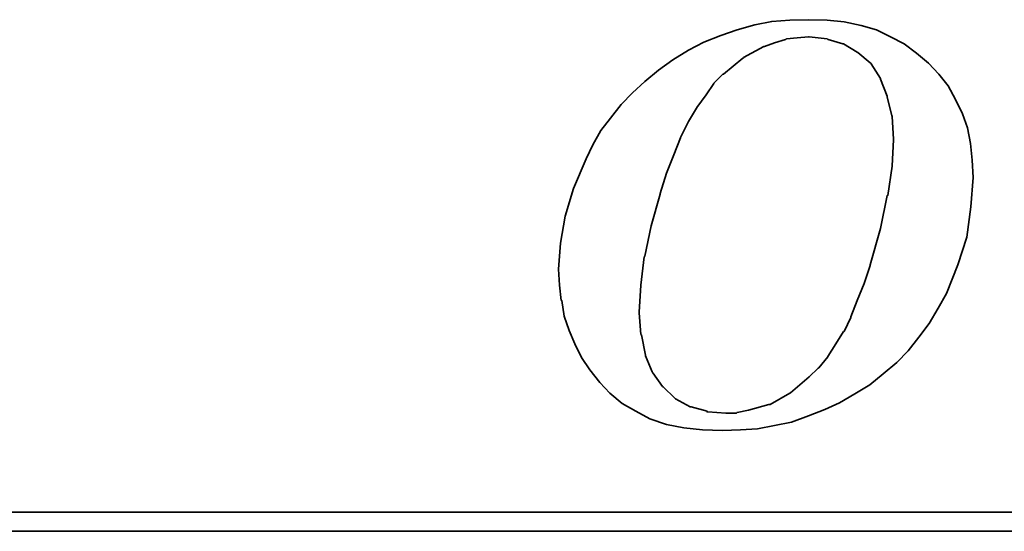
# Model space of a CAD drawing. Extents: x 19 to 174, y 58 to 139.
# Tile 36 of 52: x 152.29 to 156.28, y 97.42 to 99.5. Entities that reach past the tile are written whole.
import ezdxf

# ---------------------------------------------------------------- set-up
doc = ezdxf.new("R2010")
doc.units = 0
doc.header["$LTSCALE"] = 5
doc.header["$MEASUREMENT"] = 0
doc.layers.add('DIM', color=4, linetype='CONTINUOUS')
doc.layers.add('layer 1', color=7, linetype='CONTINUOUS')

# ---------------------------------------------------------------- blocks, each defined once
blk = doc.blocks.new('TBI MOTION logo(完整正式版)')
at = {"layer": 'layer 1', "color": 22, "lineweight": 35}
for points, knots in [([(-11.34375, -6.98375), (-11.34375, -6.98375), (-10.91375, -7.43875), (-10.91375, -7.43875), (-10.91375, -7.43875), (-10.91375, -7.43875), (-10.38625, -7.87125), (-10.38625, -7.87125), (-10.38625, -7.87125), (-10.38625, -7.87125), (-9.81125, -8.20375), (-9.81125, -8.20375), (-9.81125, -8.20375), (-9.81125, -8.20375), (-9.21125, -8.51875), (-9.21125, -8.51875), (-9.21125, -8.51875), (-9.21125, -8.51875), (-8.51625, -8.75875), (-8.51625, -8.75875), (-8.51625, -8.75875), (-8.51625, -8.75875), (-7.77125, -8.90375), (-7.77125, -8.90375), (-7.77125, -8.90375), (-7.77125, -8.90375), (-6.97875, -8.99875), (-6.97875, -8.99875), (-6.97875, -8.99875), (-6.97875, -8.99875), (-6.14125, -9.02375), (-6.14125, -9.02375), (-6.14125, -9.02375), (-6.14125, -9.02375), (-5.37125, -8.99875), (-5.37125, -8.99875), (-5.37125, -8.99875), (-5.37125, -8.99875), (-4.65375, -8.94875), (-4.65375, -8.94875), (-4.65375, -8.94875), (-4.65375, -8.94875), (-3.93375, -8.80625), (-3.93375, -8.80625), (-3.93375, -8.80625), (-3.93375, -8.80625), (-3.21375, -8.66375), (-3.21375, -8.66375), (-3.21375, -8.66375), (-3.21375, -8.66375), (-2.49375, -8.39875), (-2.49375, -8.39875), (-2.49375, -8.39875), (-2.49375, -8.39875), (-1.79875, -8.13375), (-1.79875, -8.13375), (-1.79875, -8.13375), (-1.79875, -8.13375), (-1.17375, -7.84375), (-1.17375, -7.84375), (-1.17375, -7.84375), (-1.17375, -7.84375), (-0.52375, -7.46375), (-0.52375, -7.46375), (-0.52375, -7.46375), (-0.52375, -7.46375), (0.10124, -7.07875), (0.10124, -7.07875), (0.10124, -7.07875), (0.10124, -7.07875), (0.67625, -6.62375), (0.67625, -6.62375), (0.67625, -6.62375), (0.67625, -6.62375), (1.24874, -6.14375), (1.24874, -6.14375), (1.24874, -6.14375), (1.24874, -6.14375), (1.72874, -5.64125), (1.72874, -5.64125), (1.72874, -5.64125), (1.72874, -5.64125), (2.18624, -5.06375), (2.18624, -5.06375), (2.18624, -5.06375), (2.18624, -5.06375), (2.61625, -4.48874), (2.61625, -4.48874), (2.61625, -4.48874), (2.61625, -4.48874), (3.00125, -3.83874), (3.00125, -3.83874), (3.00125, -3.83874), (3.00125, -3.83874), (3.36124, -3.21374), (3.36124, -3.21374), (3.36124, -3.21374), (3.36124, -3.21374), (3.84374, -1.99125), (3.84374, -1.99125), (3.84374, -1.99125), (3.84374, -1.99125), (4.22625, -0.81875), (4.22625, -0.81875), (4.22625, -0.81875), (4.22625, -0.81875), (4.39125, 0.45624), (4.39125, 0.45624), (4.39125, 0.45624), (4.39125, 0.45624), (4.48874, 1.70124), (4.48874, 1.70124), (4.48874, 1.70124), (4.48874, 1.70124), (4.43874, 2.44625), (4.43874, 2.44625), (4.43874, 2.44625), (4.43874, 2.44625), (4.36874, 3.14125), (4.36874, 3.14125), (4.36874, 3.14125), (4.36874, 3.14125), (4.25125, 3.81125), (4.25125, 3.81125), (4.25125, 3.81125), (4.25125, 3.81125), (4.03124, 4.41125), (4.03124, 4.41125), (4.03124, 4.41125), (4.03124, 4.41125), (3.74374, 5.01125), (3.74374, 5.01125), (3.74374, 5.01125), (3.74374, 5.01125), (3.43124, 5.58875), (3.43124, 5.58875), (3.43124, 5.58875), (3.43124, 5.58875), (3.02625, 6.09125), (3.02625, 6.09125), (3.02625, 6.09125), (3.02625, 6.09125), (2.59374, 6.54875), (2.59374, 6.54875), (2.59374, 6.54875), (2.59374, 6.54875), (2.09124, 6.98125), (2.09124, 6.98125), (2.09124, 6.98125), (2.09124, 6.98125), (1.56124, 7.36625), (1.56124, 7.36625), (1.56124, 7.36625), (1.56124, 7.36625), (0.98624, 7.67625), (0.98624, 7.67625), (0.98624, 7.67625), (0.98624, 7.67625), (0.38624, 7.96375), (0.38624, 7.96375), (0.38624, 7.96375), (0.38624, 7.96375), (-0.25875, 8.15625), (-0.25875, 8.15625), (-0.25875, 8.15625), (-0.25875, 8.15625), (-0.98125, 8.30125), (-0.98125, 8.30125), (-0.98125, 8.30125), (-0.98125, 8.30125), (-1.70124, 8.37125), (-1.70124, 8.37125), (-1.70124, 8.37125), (-1.70124, 8.37125), (-2.49375, 8.39624), (-2.49375, 8.39624), (-2.49375, 8.39624), (-2.49375, 8.39624), (-3.28625, 8.37125), (-3.28625, 8.37125), (-3.28625, 8.37125), (-3.28625, 8.37125), (-4.05125, 8.32125), (-4.05125, 8.32125), (-4.05125, 8.32125), (-4.05125, 8.32125), (-4.77375, 8.18125), (-4.77375, 8.18125), (-4.77375, 8.18125), (-4.77375, 8.18125), (-5.51625, 7.96375), (-5.51625, 7.96375), (-5.51625, 7.96375), (-5.51625, 7.96375), (-6.21125, 7.72625), (-6.21125, 7.72625), (-6.21125, 7.72625), (-6.21125, 7.72625), (-6.92875, 7.43625), (-6.92875, 7.43625), (-6.92875, 7.43625), (-6.92875, 7.43625), (-7.57875, 7.10125), (-7.57875, 7.10125), (-7.57875, 7.10125), (-7.57875, 7.10125), (-8.24875, 6.69125), (-8.24875, 6.69125), (-8.24875, 6.69125), (-8.24875, 6.69125), (-8.84875, 6.26125), (-8.84875, 6.26125), (-8.84875, 6.26125), (-8.84875, 6.26125), (-9.42625, 5.78125), (-9.42625, 5.78125), (-9.42625, 5.78125), (-9.42625, 5.78125), (-9.95375, 5.30125), (-9.95375, 5.30125), (-9.95375, 5.30125), (-9.95375, 5.30125), (-10.43375, 4.79624), (-10.43375, 4.79624), (-10.43375, 4.79624), (-10.43375, 4.79624), (-10.88875, 4.22125), (-10.88875, 4.22125), (-10.88875, 4.22125), (-10.88875, 4.22125), (-11.29875, 3.69375), (-11.29875, 3.69375), (-11.29875, 3.69375), (-11.29875, 3.69375), (-11.63375, 3.09125), (-11.63375, 3.09125), (-11.63375, 3.09125), (-11.63375, 3.09125), (-11.91875, 2.49625), (-11.91875, 2.49625), (-11.91875, 2.49625), (-11.91875, 2.49625), (-12.44875, 1.24625), (-12.44875, 1.24625), (-12.44875, 1.24625), (-12.44875, 1.24625), (-12.80875, 0.06874), (-12.80875, 0.06874), (-12.80875, 0.06874), (-12.80875, 0.06874), (-12.99875, -1.07875), (-12.99875, -1.07875), (-12.99875, -1.07875), (-12.99875, -1.07875), (-13.09375, -2.18375), (-13.09375, -2.18375), (-13.09375, -2.18375), (-13.09375, -2.18375), (-13.04875, -2.85375), (-13.04875, -2.85375), (-13.04875, -2.85375), (-13.04875, -2.85375), (-12.97375, -3.50375), (-12.97375, -3.50375), (-12.97375, -3.50375), (-12.97375, -3.50375), (-12.95375, -3.50375), (-12.95375, -3.50375), (-12.95375, -3.50375), (-12.95375, -3.50375), (-12.85375, -4.17375), (-12.85375, -4.17375), (-12.85375, -4.17375), (-12.85375, -4.17375), (-12.63875, -4.77624), (-12.63875, -4.77624), (-12.63875, -4.77624), (-12.63875, -4.77624), (-12.39875, -5.35125), (-12.39875, -5.35125), (-12.39875, -5.35125), (-12.39875, -5.35125), (-12.11375, -5.92875), (-12.11375, -5.92875), (-12.11375, -5.92875), (-12.11375, -5.92875), (-11.75375, -6.45375), (-11.75375, -6.45375), (-11.75375, -6.45375), (-11.75375, -6.45375), (-11.34375, -6.98375), (-11.34375, -6.98375)], [0, 0, 0, 0, 0.01369863, 0.01369863, 0.01369863, 0.01369863, 0.02739726, 0.02739726, 0.02739726, 0.02739726, 0.04109589, 0.04109589, 0.04109589, 0.04109589, 0.05479452, 0.05479452, 0.05479452, 0.05479452, 0.06849315, 0.06849315, 0.06849315, 0.06849315, 0.08219178, 0.08219178, 0.08219178, 0.08219178, 0.09589041, 0.09589041, 0.09589041, 0.09589041, 0.10958904, 0.10958904, 0.10958904, 0.10958904, 0.12328767, 0.12328767, 0.12328767, 0.12328767, 0.1369863, 0.1369863, 0.1369863, 0.1369863, 0.15068493, 0.15068493, 0.15068493, 0.15068493, 0.16438356, 0.16438356, 0.16438356, 0.16438356, 0.17808219, 0.17808219, 0.17808219, 0.17808219, 0.19178082, 0.19178082, 0.19178082, 0.19178082, 0.20547945, 0.20547945, 0.20547945, 0.20547945, 0.21917808, 0.21917808, 0.21917808, 0.21917808, 0.23287671, 0.23287671, 0.23287671, 0.23287671, 0.24657534, 0.24657534, 0.24657534, 0.24657534, 0.26027397, 0.26027397, 0.26027397, 0.26027397, 0.2739726, 0.2739726, 0.2739726, 0.2739726, 0.28767123, 0.28767123, 0.28767123, 0.28767123, 0.30136986, 0.30136986, 0.30136986, 0.30136986, 0.31506849, 0.31506849, 0.31506849, 0.31506849, 0.32876712, 0.32876712, 0.32876712, 0.32876712, 0.34246575, 0.34246575, 0.34246575, 0.34246575, 0.35616438, 0.35616438, 0.35616438, 0.35616438, 0.36986301, 0.36986301, 0.36986301, 0.36986301, 0.38356164, 0.38356164, 0.38356164, 0.38356164, 0.39726027, 0.39726027, 0.39726027, 0.39726027, 0.4109589, 0.4109589, 0.4109589, 0.4109589, 0.42465753, 0.42465753, 0.42465753, 0.42465753, 0.43835616, 0.43835616, 0.43835616, 0.43835616, 0.45205479, 0.45205479, 0.45205479, 0.45205479, 0.46575342, 0.46575342, 0.46575342, 0.46575342, 0.47945205, 0.47945205, 0.47945205, 0.47945205, 0.49315068, 0.49315068, 0.49315068, 0.49315068, 0.50684932, 0.50684932, 0.50684932, 0.50684932, 0.52054795, 0.52054795, 0.52054795, 0.52054795, 0.53424658, 0.53424658, 0.53424658, 0.53424658, 0.54794521, 0.54794521, 0.54794521, 0.54794521, 0.56164384, 0.56164384, 0.56164384, 0.56164384, 0.57534247, 0.57534247, 0.57534247, 0.57534247, 0.5890411, 0.5890411, 0.5890411, 0.5890411, 0.60273973, 0.60273973, 0.60273973, 0.60273973, 0.61643836, 0.61643836, 0.61643836, 0.61643836, 0.63013699, 0.63013699, 0.63013699, 0.63013699, 0.64383562, 0.64383562, 0.64383562, 0.64383562, 0.65753425, 0.65753425, 0.65753425, 0.65753425, 0.67123288, 0.67123288, 0.67123288, 0.67123288, 0.68493151, 0.68493151, 0.68493151, 0.68493151, 0.69863014, 0.69863014, 0.69863014, 0.69863014, 0.71232877, 0.71232877, 0.71232877, 0.71232877, 0.7260274, 0.7260274, 0.7260274, 0.7260274, 0.73972603, 0.73972603, 0.73972603, 0.73972603, 0.75342466, 0.75342466, 0.75342466, 0.75342466, 0.76712329, 0.76712329, 0.76712329, 0.76712329, 0.78082192, 0.78082192, 0.78082192, 0.78082192, 0.79452055, 0.79452055, 0.79452055, 0.79452055, 0.80821918, 0.80821918, 0.80821918, 0.80821918, 0.82191781, 0.82191781, 0.82191781, 0.82191781, 0.83561644, 0.83561644, 0.83561644, 0.83561644, 0.84931507, 0.84931507, 0.84931507, 0.84931507, 0.8630137, 0.8630137, 0.8630137, 0.8630137, 0.87671233, 0.87671233, 0.87671233, 0.87671233, 0.89041096, 0.89041096, 0.89041096, 0.89041096, 0.90410959, 0.90410959, 0.90410959, 0.90410959, 0.91780822, 0.91780822, 0.91780822, 0.91780822, 0.93150685, 0.93150685, 0.93150685, 0.93150685, 0.94520548, 0.94520548, 0.94520548, 0.94520548, 0.95890411, 0.95890411, 0.95890411, 0.95890411, 0.97260274, 0.97260274, 0.97260274, 0.97260274, 0.98630137, 0.98630137, 0.98630137, 0.98630137, 1, 1, 1, 1]), ([(-8.77875, 1.03124), (-8.77875, 1.03124), (-8.51625, 1.89625), (-8.51625, 1.89625), (-8.51625, 1.89625), (-8.51625, 1.89625), (-8.20375, 2.66375), (-8.20375, 2.66375), (-8.20375, 2.66375), (-8.20375, 2.66375), (-7.91625, 3.38125), (-7.91625, 3.38125), (-7.91625, 3.38125), (-7.91625, 3.38125), (-7.91625, 3.40624), (-7.91625, 3.40624), (-7.91625, 3.40624), (-7.91625, 3.40624), (-7.57875, 4.07624), (-7.57875, 4.07624), (-7.57875, 4.07624), (-7.57875, 4.07624), (-7.24375, 4.65125), (-7.24375, 4.65125), (-7.24375, 4.65125), (-7.24375, 4.65125), (-7.21875, 4.65125), (-7.21875, 4.65125), (-7.21875, 4.65125), (-7.21875, 4.65125), (-7.21875, 4.67624), (-7.21875, 4.67624), (-7.21875, 4.67624), (-7.21875, 4.67624), (-6.83625, 5.20375), (-6.83625, 5.20375), (-6.83625, 5.20375), (-6.83625, 5.20375), (-6.49875, 5.68625), (-6.49875, 5.68625), (-6.49875, 5.68625), (-6.49875, 5.68625), (-6.49875, 5.70625), (-6.49875, 5.70625), (-6.49875, 5.70625), (-6.49875, 5.70625), (-6.11625, 6.09125), (-6.11625, 6.09125), (-6.11625, 6.09125), (-6.11625, 6.09125), (-6.09125, 6.09125), (-6.09125, 6.09125), (-6.09125, 6.09125), (-6.09125, 6.09125), (-5.27375, 6.76625), (-5.27375, 6.76625), (-5.27375, 6.76625), (-5.27375, 6.76625), (-5.24875, 6.76625), (-5.24875, 6.76625), (-5.24875, 6.76625), (-5.24875, 6.76625), (-5.24875, 6.78625), (-5.24875, 6.78625), (-5.24875, 6.78625), (-5.24875, 6.78625), (-4.38875, 7.26624), (-4.38875, 7.26624), (-4.38875, 7.26624), (-4.38875, 7.26624), (-4.36125, 7.26624), (-4.36125, 7.26624), (-4.36125, 7.26624), (-4.36125, 7.26624), (-3.93375, 7.41125), (-3.93375, 7.41125), (-3.93375, 7.41125), (-3.93375, 7.41125), (-3.47375, 7.55625), (-3.47375, 7.55625), (-3.47375, 7.55625), (-3.47375, 7.55625), (-3.45375, 7.55625), (-3.45375, 7.55625), (-3.45375, 7.55625), (-3.45375, 7.55625), (-3.42875, 7.58124), (-3.42875, 7.58124), (-3.42875, 7.58124), (-3.42875, 7.58124), (-2.97375, 7.62625), (-2.97375, 7.62625), (-2.97375, 7.62625), (-2.97375, 7.62625), (-2.49375, 7.67625), (-2.49375, 7.67625), (-2.49375, 7.67625), (-2.49375, 7.67625), (-2.46875, 7.67625), (-2.46875, 7.67625), (-2.46875, 7.67625), (-2.46875, 7.67625), (-1.70124, 7.58124), (-1.70124, 7.58124), (-1.70124, 7.58124), (-1.70124, 7.58124), (-1.67875, 7.55625), (-1.67875, 7.55625), (-1.67875, 7.55625), (-1.67875, 7.55625), (-1.65375, 7.55625), (-1.65375, 7.55625), (-1.65375, 7.55625), (-1.65375, 7.55625), (-1.03125, 7.36625), (-1.03125, 7.36625), (-1.03125, 7.36625), (-1.03125, 7.36625), (-1.00625, 7.36625), (-1.00625, 7.36625), (-1.00625, 7.36625), (-1.00625, 7.36625), (-0.43124, 7.02624), (-0.43124, 7.02624), (-0.43124, 7.02624), (-0.43124, 7.02624), (-0.40625, 7.00624), (-0.40625, 7.00624), (-0.40625, 7.00624), (-0.40625, 7.00624), (0.12124, 6.57124), (0.12124, 6.57124), (0.12124, 6.57124), (0.12124, 6.57124), (0.14624, 6.54875), (0.14624, 6.54875), (0.14624, 6.54875), (0.14624, 6.54875), (0.17124, 6.52375), (0.17124, 6.52375), (0.17124, 6.52375), (0.17124, 6.52375), (0.55625, 5.89875), (0.55625, 5.89875), (0.55625, 5.89875), (0.55625, 5.89875), (0.55625, 5.87625), (0.55625, 5.87625), (0.55625, 5.87625), (0.55625, 5.87625), (0.84124, 5.15625), (0.84124, 5.15625), (0.84124, 5.15625), (0.84124, 5.15625), (0.84124, 5.13125), (0.84124, 5.13125), (0.84124, 5.13125), (0.84124, 5.13125), (1.03624, 4.31875), (1.03624, 4.31875), (1.03624, 4.31875), (1.03624, 4.31875), (1.05624, 4.31875), (1.05624, 4.31875), (1.05624, 4.31875), (1.05624, 4.31875), (1.05624, 4.29125), (1.05624, 4.29125), (1.05624, 4.29125), (1.05624, 4.29125), (1.10625, 3.33125), (1.10625, 3.33125), (1.10625, 3.33125), (1.10625, 3.33125), (1.10625, 3.30875), (1.10625, 3.30875), (1.10625, 3.30875), (1.10625, 3.30875), (1.05624, 2.20624), (1.05624, 2.20624), (1.05624, 2.20624), (1.05624, 2.20624), (1.05624, 2.18124), (1.05624, 2.18124), (1.05624, 2.18124), (1.05624, 2.18124), (0.86624, 0.93624), (0.86624, 0.93624), (0.86624, 0.93624), (0.86624, 0.93624), (0.84124, 0.93624), (0.84124, 0.93624), (0.84124, 0.93624), (0.84124, 0.93624), (0.55625, -0.45874), (0.55625, -0.45874), (0.55625, -0.45874), (0.55625, -0.45874), (0.12124, -1.99125), (0.12124, -1.99125), (0.12124, -1.99125), (0.12124, -1.99125), (0.12124, -2.01874), (0.12124, -2.01874), (0.12124, -2.01874), (0.12124, -2.01874), (-0.13874, -2.78375), (-0.13874, -2.78375), (-0.13874, -2.78375), (-0.13874, -2.78375), (-0.43124, -3.50375), (-0.43124, -3.50375), (-0.43124, -3.50375), (-0.43124, -3.50375), (-0.69375, -4.19875), (-0.69375, -4.19875), (-0.69375, -4.19875), (-0.69375, -4.19875), (-0.69375, -4.22375), (-0.69375, -4.22375), (-0.69375, -4.22375), (-0.69375, -4.22375), (-0.98125, -4.82374), (-0.98125, -4.82374), (-0.98125, -4.82374), (-0.98125, -4.82374), (-1.00625, -4.82374), (-1.00625, -4.82374), (-1.00625, -4.82374), (-1.00625, -4.82374), (-1.33875, -5.35125), (-1.33875, -5.35125), (-1.33875, -5.35125), (-1.33875, -5.35125), (-1.67875, -5.87875), (-1.67875, -5.87875), (-1.67875, -5.87875), (-1.67875, -5.87875), (-1.67875, -5.90375), (-1.67875, -5.90375), (-1.67875, -5.90375), (-1.67875, -5.90375), (-2.05875, -6.35875), (-2.05875, -6.35875), (-2.05875, -6.35875), (-2.05875, -6.35875), (-2.08375, -6.38375), (-2.08375, -6.38375), (-2.08375, -6.38375), (-2.08375, -6.38375), (-2.46875, -6.74375), (-2.46875, -6.74375), (-2.46875, -6.74375), (-2.46875, -6.74375), (-3.25875, -7.41625), (-3.25875, -7.41625), (-3.25875, -7.41625), (-3.25875, -7.41625), (-3.28625, -7.43875), (-3.28625, -7.43875), (-3.28625, -7.43875), (-3.28625, -7.43875), (-4.12375, -7.91875), (-4.12375, -7.91875), (-4.12375, -7.91875), (-4.12375, -7.91875), (-4.14875, -7.91875), (-4.14875, -7.91875), (-4.14875, -7.91875), (-4.14875, -7.91875), (-4.17125, -7.91875), (-4.17125, -7.91875), (-4.17125, -7.91875), (-4.17125, -7.91875), (-5.03375, -8.15875), (-5.03375, -8.15875), (-5.03375, -8.15875), (-5.03375, -8.15875), (-5.51625, -8.25625), (-5.51625, -8.25625), (-5.51625, -8.25625), (-5.51625, -8.25625), (-5.54125, -8.27875), (-5.54125, -8.27875), (-5.54125, -8.27875), (-5.54125, -8.27875), (-5.56375, -8.27875), (-5.56375, -8.27875), (-5.56375, -8.27875), (-5.56375, -8.27875), (-5.99625, -8.27875), (-5.99625, -8.27875), (-5.99625, -8.27875), (-5.99625, -8.27875), (-6.76375, -8.23125), (-6.76375, -8.23125), (-6.76375, -8.23125), (-6.76375, -8.23125), (-6.78875, -8.23125), (-6.78875, -8.23125), (-6.78875, -8.23125), (-6.78875, -8.23125), (-6.78875, -8.20375), (-6.78875, -8.20375), (-6.78875, -8.20375), (-6.78875, -8.20375), (-7.45875, -8.01375), (-7.45875, -8.01375), (-7.45875, -8.01375), (-7.45875, -8.01375), (-7.48375, -8.01375), (-7.48375, -8.01375), (-7.48375, -8.01375), (-7.48375, -8.01375), (-7.50875, -8.01375), (-7.50875, -8.01375), (-7.50875, -8.01375), (-7.50875, -8.01375), (-8.13125, -7.67875), (-8.13125, -7.67875), (-8.13125, -7.67875), (-8.13125, -7.67875), (-8.15625, -7.65375), (-8.15625, -7.65375), (-8.15625, -7.65375), (-8.15625, -7.65375), (-8.65875, -7.17375), (-8.65875, -7.17375), (-8.65875, -7.17375), (-8.65875, -7.17375), (-8.68375, -7.14875), (-8.68375, -7.14875), (-8.68375, -7.14875), (-8.68375, -7.14875), (-9.08875, -6.57375), (-9.08875, -6.57375), (-9.08875, -6.57375), (-9.08875, -6.57375), (-9.11375, -6.54875), (-9.11375, -6.54875), (-9.11375, -6.54875), (-9.11375, -6.54875), (-9.11375, -6.52875), (-9.11375, -6.52875), (-9.11375, -6.52875), (-9.11375, -6.52875), (-9.40375, -5.85375), (-9.40375, -5.85375), (-9.40375, -5.85375), (-9.40375, -5.85375), (-9.40375, -5.82875), (-9.40375, -5.82875), (-9.40375, -5.82875), (-9.40375, -5.82875), (-9.56875, -4.96875), (-9.56875, -4.96875), (-9.56875, -4.96875), (-9.56875, -4.96875), (-9.59375, -4.94375), (-9.59375, -4.94375), (-9.59375, -4.94375), (-9.59375, -4.94375), (-9.66375, -4.03375), (-9.66375, -4.03375), (-9.66375, -4.03375), (-9.66375, -4.03375), (-9.66375, -4.00875), (-9.66375, -4.00875), (-9.66375, -4.00875), (-9.66375, -4.00875), (-9.59375, -2.85375), (-9.59375, -2.85375), (-9.59375, -2.85375), (-9.59375, -2.85375), (-9.45125, -1.65875), (-9.45125, -1.65875), (-9.45125, -1.65875), (-9.45125, -1.65875), (-9.42625, -1.63375), (-9.42625, -1.63375), (-9.42625, -1.63375), (-9.42625, -1.63375), (-9.16125, -0.33875), (-9.16125, -0.33875), (-9.16125, -0.33875), (-9.16125, -0.33875), (-8.77875, 1.00624), (-8.77875, 1.00624), (-8.77875, 1.00624), (-8.77875, 1.00624), (-8.77875, 1.03124), (-8.77875, 1.03124)], [0, 0, 0, 0, 0.01020408, 0.01020408, 0.01020408, 0.01020408, 0.02040816, 0.02040816, 0.02040816, 0.02040816, 0.03061224, 0.03061224, 0.03061224, 0.03061224, 0.04081633, 0.04081633, 0.04081633, 0.04081633, 0.05102041, 0.05102041, 0.05102041, 0.05102041, 0.06122449, 0.06122449, 0.06122449, 0.06122449, 0.07142857, 0.07142857, 0.07142857, 0.07142857, 0.08163265, 0.08163265, 0.08163265, 0.08163265, 0.09183673, 0.09183673, 0.09183673, 0.09183673, 0.10204082, 0.10204082, 0.10204082, 0.10204082, 0.1122449, 0.1122449, 0.1122449, 0.1122449, 0.12244898, 0.12244898, 0.12244898, 0.12244898, 0.13265306, 0.13265306, 0.13265306, 0.13265306, 0.14285714, 0.14285714, 0.14285714, 0.14285714, 0.15306122, 0.15306122, 0.15306122, 0.15306122, 0.16326531, 0.16326531, 0.16326531, 0.16326531, 0.17346939, 0.17346939, 0.17346939, 0.17346939, 0.18367347, 0.18367347, 0.18367347, 0.18367347, 0.19387755, 0.19387755, 0.19387755, 0.19387755, 0.20408163, 0.20408163, 0.20408163, 0.20408163, 0.21428571, 0.21428571, 0.21428571, 0.21428571, 0.2244898, 0.2244898, 0.2244898, 0.2244898, 0.23469388, 0.23469388, 0.23469388, 0.23469388, 0.24489796, 0.24489796, 0.24489796, 0.24489796, 0.25510204, 0.25510204, 0.25510204, 0.25510204, 0.26530612, 0.26530612, 0.26530612, 0.26530612, 0.2755102, 0.2755102, 0.2755102, 0.2755102, 0.28571429, 0.28571429, 0.28571429, 0.28571429, 0.29591837, 0.29591837, 0.29591837, 0.29591837, 0.30612245, 0.30612245, 0.30612245, 0.30612245, 0.31632653, 0.31632653, 0.31632653, 0.31632653, 0.32653061, 0.32653061, 0.32653061, 0.32653061, 0.33673469, 0.33673469, 0.33673469, 0.33673469, 0.34693878, 0.34693878, 0.34693878, 0.34693878, 0.35714286, 0.35714286, 0.35714286, 0.35714286, 0.36734694, 0.36734694, 0.36734694, 0.36734694, 0.37755102, 0.37755102, 0.37755102, 0.37755102, 0.3877551, 0.3877551, 0.3877551, 0.3877551, 0.39795918, 0.39795918, 0.39795918, 0.39795918, 0.40816327, 0.40816327, 0.40816327, 0.40816327, 0.41836735, 0.41836735, 0.41836735, 0.41836735, 0.42857143, 0.42857143, 0.42857143, 0.42857143, 0.43877551, 0.43877551, 0.43877551, 0.43877551, 0.44897959, 0.44897959, 0.44897959, 0.44897959, 0.45918367, 0.45918367, 0.45918367, 0.45918367, 0.46938776, 0.46938776, 0.46938776, 0.46938776, 0.47959184, 0.47959184, 0.47959184, 0.47959184, 0.48979592, 0.48979592, 0.48979592, 0.48979592, 0.5, 0.5, 0.5, 0.5, 0.51020408, 0.51020408, 0.51020408, 0.51020408, 0.52040816, 0.52040816, 0.52040816, 0.52040816, 0.53061224, 0.53061224, 0.53061224, 0.53061224, 0.54081633, 0.54081633, 0.54081633, 0.54081633, 0.55102041, 0.55102041, 0.55102041, 0.55102041, 0.56122449, 0.56122449, 0.56122449, 0.56122449, 0.57142857, 0.57142857, 0.57142857, 0.57142857, 0.58163265, 0.58163265, 0.58163265, 0.58163265, 0.59183673, 0.59183673, 0.59183673, 0.59183673, 0.60204082, 0.60204082, 0.60204082, 0.60204082, 0.6122449, 0.6122449, 0.6122449, 0.6122449, 0.62244898, 0.62244898, 0.62244898, 0.62244898, 0.63265306, 0.63265306, 0.63265306, 0.63265306, 0.64285714, 0.64285714, 0.64285714, 0.64285714, 0.65306122, 0.65306122, 0.65306122, 0.65306122, 0.66326531, 0.66326531, 0.66326531, 0.66326531, 0.67346939, 0.67346939, 0.67346939, 0.67346939, 0.68367347, 0.68367347, 0.68367347, 0.68367347, 0.69387755, 0.69387755, 0.69387755, 0.69387755, 0.70408163, 0.70408163, 0.70408163, 0.70408163, 0.71428571, 0.71428571, 0.71428571, 0.71428571, 0.7244898, 0.7244898, 0.7244898, 0.7244898, 0.73469388, 0.73469388, 0.73469388, 0.73469388, 0.74489796, 0.74489796, 0.74489796, 0.74489796, 0.75510204, 0.75510204, 0.75510204, 0.75510204, 0.76530612, 0.76530612, 0.76530612, 0.76530612, 0.7755102, 0.7755102, 0.7755102, 0.7755102, 0.78571429, 0.78571429, 0.78571429, 0.78571429, 0.79591837, 0.79591837, 0.79591837, 0.79591837, 0.80612245, 0.80612245, 0.80612245, 0.80612245, 0.81632653, 0.81632653, 0.81632653, 0.81632653, 0.82653061, 0.82653061, 0.82653061, 0.82653061, 0.83673469, 0.83673469, 0.83673469, 0.83673469, 0.84693878, 0.84693878, 0.84693878, 0.84693878, 0.85714286, 0.85714286, 0.85714286, 0.85714286, 0.86734694, 0.86734694, 0.86734694, 0.86734694, 0.87755102, 0.87755102, 0.87755102, 0.87755102, 0.8877551, 0.8877551, 0.8877551, 0.8877551, 0.89795918, 0.89795918, 0.89795918, 0.89795918, 0.90816327, 0.90816327, 0.90816327, 0.90816327, 0.91836735, 0.91836735, 0.91836735, 0.91836735, 0.92857143, 0.92857143, 0.92857143, 0.92857143, 0.93877551, 0.93877551, 0.93877551, 0.93877551, 0.94897959, 0.94897959, 0.94897959, 0.94897959, 0.95918367, 0.95918367, 0.95918367, 0.95918367, 0.96938776, 0.96938776, 0.96938776, 0.96938776, 0.97959184, 0.97959184, 0.97959184, 0.97959184, 0.98979592, 0.98979592, 0.98979592, 0.98979592, 1, 1, 1, 1]), ([(75.90875, -9.47875), (75.90875, -9.47875), (75.90875, -12.28625), (75.90875, -12.28625), (75.90875, -12.28625), (75.90875, -12.28625), (75.90875, -12.47875), (75.90875, -12.47875), (75.90875, -12.47875), (75.90875, -12.47875), (75.71625, -12.47875), (75.71625, -12.47875), (75.71625, -12.47875), (75.71625, -12.47875), (-88.32875, -12.47875), (-88.32875, -12.47875), (-88.32875, -12.47875), (-88.32875, -12.47875), (-88.32875, -13.29375), (-88.32875, -13.29375), (-88.32875, -13.29375), (-88.32875, -13.29375), (82.89125, -13.29375), (82.89125, -13.29375), (82.89125, -13.29375), (82.89125, -13.29375), (75.90875, -9.47875), (75.90875, -9.47875)], [0, 0, 0, 0, 0.14285714, 0.14285714, 0.14285714, 0.14285714, 0.28571429, 0.28571429, 0.28571429, 0.28571429, 0.42857143, 0.42857143, 0.42857143, 0.42857143, 0.57142857, 0.57142857, 0.57142857, 0.57142857, 0.71428571, 0.71428571, 0.71428571, 0.71428571, 0.85714286, 0.85714286, 0.85714286, 0.85714286, 1, 1, 1, 1])]:
    blk.add_open_spline(points, degree=3, knots=knots, dxfattribs=at)

msp = doc.modelspace()

# ---------------------------------------------------------------- block references
at = {"layer": 'DIM', "color": 7, "xscale": 0.0957784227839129, "yscale": 0.0957784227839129, "zscale": 0.0957784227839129}
msp.add_blockref('TBI MOTION logo(完整正式版)', (155.7279, 98.697), dxfattribs=at)

doc.saveas('drawing.dxf')
